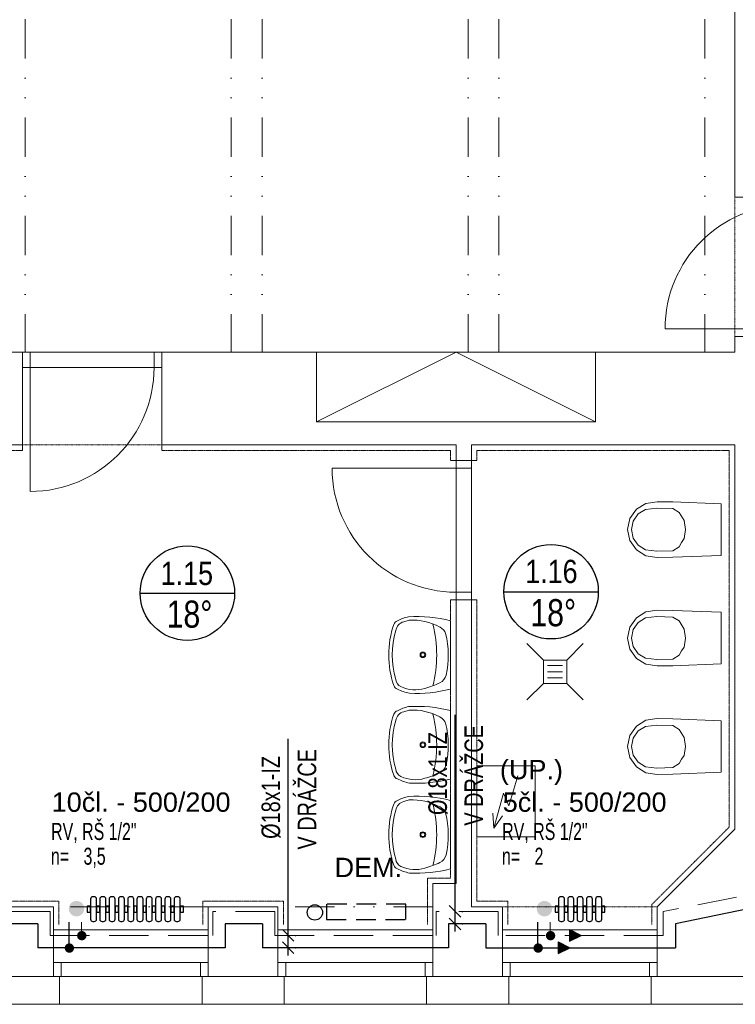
# Model space of a CAD drawing. Header units: millimetres. Extents: x 2424458 to 5109721, y -2781114 to -1335434.
# Tile 56 of 59: x 2578463 to 2583084, y -1360972 to -1354617. Entities that reach past the tile are written whole.
import ezdxf
from ezdxf.enums import TextEntityAlignment as Align

# ---------------------------------------------------------------- set-up
doc = ezdxf.new("R2010")
doc.units = ezdxf.units.MM
doc.header["$LTSCALE"] = 20
doc.header["$MEASUREMENT"] = 0
for name, pattern in [('Cerchovana', [0.27, 0.15, -0.06, 0, -0.06]), ('Cerchovana 2 tecky', [0.33, 0.15, -0.06, 0, -0.06, 0, -0.06]), ('DASHED', [19.05, 12.7, -6.35]), ('DASHED2', [9.525, 6.35, -3.175]), ('DIVIDE', [31.75, 12.7, -6.35, 0, -6.35, 0, -6.35])]:
    doc.linetypes.add(name, pattern=pattern)
for name, color, linetype in [('ARMATURY', 2, 'Continuous'), ('KOTY', 2, 'Continuous'), ('OKNA + IZOLANT', 7, 'Continuous'), ('ROZVODY', 6, 'Continuous'), ('slepák', 8, 'Continuous'), ('TZB_TOP rozvody', 6, 'Continuous'), ('TZB_TOP tělesa', 6, 'Continuous'), ('UT', 6, 'Continuous'), ('Čísla místností', 7, 'Continuous')]:
    doc.layers.add(name, color=color, linetype=linetype)
doc.layers.add('TZB TEXT', color=3, linetype='Continuous', lineweight=18)
doc.styles.add('ARIEL', font='ARIAL.TTF')
doc.styles.add('ROMAN', font='ic-romans.shx')
doc.styles.add('ROMANS', font='ic-romans.shx', dxfattribs={"width": 0.8})
doc.styles.get("Standard").update_dxf_attribs({"font": 'ic-romans.shx', "width": 0.8})
doc.dimstyles.new('M50', dxfattribs={"dimtxt": 100, "dimasz": 60, "dimexe": 50, "dimexo": 150, "dimgap": 100, "dimtad": 1, "dimdec": 0, "dimzin": 0, "dimdsep": 46, "dimtxsty": 'Standard', "dimblk1": 'OBLIQUE', "dimblk2": 'OBLIQUE', "dimsah": 1, "dimcen": 0.09, "dimdle": 50, "dimclrd": 256, "dimclre": 256, "dimclrt": 256, "dimadec": 0, "dimazin": 0, "dimtfac": 1, "dimtdec": 0, "dimtofl": 0, "dimtmove": 1, "dimatfit": 3, "dimldrblk": 'OBLIQUE', "dimfxl": 1, "dimarcsym": 0})

# ---------------------------------------------------------------- blocks, each defined once
blk = doc.blocks.new('KOMPLEXNÍ OBJEKT_35')
at = {"layer": 'OKNA + IZOLANT', "color": 138, "linetype": 'Continuous', "lineweight": 13, "true_color": 0x005050, "transparency": 33554687}
for p, q in [((13.7772, -57.5967), (13.7372, -57.5967)), ((13.7372, -57.5967), (13.7372, -57.7767))]:
    blk.add_line(p, q, dxfattribs=at)
blk = doc.blocks.new('KOMPLEXNÍ OBJEKT_36')
at = {"layer": 'OKNA + IZOLANT', "color": 138, "linetype": 'Continuous', "lineweight": 13, "true_color": 0x005050, "transparency": 33554687}
for p, q in [((12.7772, -57.5967), (12.8172, -57.5967)), ((12.8172, -57.5967), (12.8172, -57.7767))]:
    blk.add_line(p, q, dxfattribs=at)
blk = doc.blocks.new('KOMPLEXNÍ OBJEKT_37')
at = {"layer": 'OKNA + IZOLANT', "color": 138, "linetype": 'Continuous', "lineweight": 13, "true_color": 0x005050, "transparency": 33554687}
for p, q in [((15.2272, -57.5967), (15.1872, -57.5967)), ((15.1872, -57.5967), (15.1872, -57.7767))]:
    blk.add_line(p, q, dxfattribs=at)
blk = doc.blocks.new('KOMPLEXNÍ OBJEKT_38')
at = {"layer": 'OKNA + IZOLANT', "color": 138, "linetype": 'Continuous', "lineweight": 13, "true_color": 0x005050, "transparency": 33554687}
for p, q in [((14.2272, -57.5967), (14.2672, -57.5967)), ((14.2672, -57.5967), (14.2672, -57.7767))]:
    blk.add_line(p, q, dxfattribs=at)
blk = doc.blocks.new('KOMPLEXNÍ OBJEKT_39')
at = {"layer": 'OKNA + IZOLANT', "color": 138, "linetype": 'Continuous', "lineweight": 13, "true_color": 0x005050, "transparency": 33554687}
for p, q in [((16.6772, -57.5967), (16.6372, -57.5967)), ((16.6372, -57.5967), (16.6372, -57.7767))]:
    blk.add_line(p, q, dxfattribs=at)
blk = doc.blocks.new('KOMPLEXNÍ OBJEKT_40')
at = {"layer": 'OKNA + IZOLANT', "color": 138, "linetype": 'Continuous', "lineweight": 13, "true_color": 0x005050, "transparency": 33554687}
for p, q in [((15.6772, -57.5967), (15.7172, -57.5967)), ((15.7172, -57.5967), (15.7172, -57.7767))]:
    blk.add_line(p, q, dxfattribs=at)
blk = doc.blocks.new('_OBLIQUE')
at = {"color": 0, "linetype": 'ByBlock'}
blk.add_line((-0.5, -0.5), (0.5, 0.5), dxfattribs=at)
blk = doc.blocks.new('*D747')
at = {"layer": 'Defpoints', "color": 0}
for p in [(2581268.7, -1360372.9), (2581274.4, -1360372.9), (2581270.9, -1360452.9)]:
    blk.add_point(p, dxfattribs=at)
at = {"layer": 'KOTY', "linetype": 'Continuous', "lineweight": -2}
for p, q in [((2581274.4, -1360372.9), (2581274.4, -1359103.5)), ((2581274.4, -1360502.9), (2581274.4, -1360322.9)), ((2581318.7, -1360372.9), (2581324.4, -1360372.9)), ((2581320.9, -1360452.9), (2581324.4, -1360452.9))]:
    blk.add_line(p, q, dxfattribs=at)
at = {"layer": 'KOTY', "lineweight": -2, "xscale": 75, "yscale": 75, "zscale": 75}
for p, rotation in [((2581274.4, -1360372.9), 270), ((2581274.4, -1360452.9), 90)]:
    blk.add_blockref('_OBLIQUE', p, dxfattribs=dict(at, rotation=rotation))
at = {"layer": 'KOTY', "lineweight": -3, "insert": (2581164.4, -1359482.6), "char_height": 120, "attachment_point": 5, "rotation": 90, "style": 'ROMANS'}
blk.add_mtext('%%c18x1-IZ', dxfattribs=at)
blk = doc.blocks.new('B')
at = {"layer": 'TZB_TOP rozvody', "lineweight": -3, "ltscale": 200}
blk.add_hatch(color=3, dxfattribs=at).paths.add_polyline_path([(32.4, 1.9, 1), (-28.8, 1.9, 1)])
blk.add_hatch(color=3, dxfattribs=at).paths.add_polyline_path([(32.4, 1.9, 1), (-28.8, 1.9, 1)])
blk = doc.blocks.new('*D752')
at = {"layer": 'Defpoints', "color": 0}
for p in [(2580191.2, -1360527.1), (2580196.9, -1360527.1), (2580193.4, -1360607.1)]:
    blk.add_point(p, dxfattribs=at)
at = {"layer": 'KOTY', "linetype": 'Continuous', "lineweight": -2}
for p, q in [((2580196.9, -1360527.1), (2580196.9, -1359257.7)), ((2580196.9, -1360657.1), (2580196.9, -1360477.1)), ((2580241.2, -1360527.1), (2580246.9, -1360527.1)), ((2580243.4, -1360607.1), (2580246.9, -1360607.1))]:
    blk.add_line(p, q, dxfattribs=at)
at = {"layer": 'KOTY', "lineweight": -2, "xscale": 75, "yscale": 75, "zscale": 75}
for p, rotation in [((2580196.9, -1360527.1), 270), ((2580196.9, -1360607.1), 90)]:
    blk.add_blockref('_OBLIQUE', p, dxfattribs=dict(at, rotation=rotation))
at = {"layer": 'KOTY', "lineweight": -3, "insert": (2580086.9, -1359636.8), "char_height": 120, "attachment_point": 5, "rotation": 90, "style": 'ROMANS'}
blk.add_mtext('%%c18x1-IZ', dxfattribs=at)
blk = doc.blocks.new('*U408', base_point=(16994.7, 17725.8))
at = {"linetype": 'ByBlock', "ltscale": 20}
blk.add_hatch(color=0, dxfattribs=at).paths.add_polyline_path([(16994.7, 17688.3), (17069.7, 17725.8), (16994.7, 17763.3)])
at = {"color": 0, "linetype": 'ByBlock', "lineweight": -2, "ltscale": 20}
for p, q in [((16994.7, 17688.3), (16994.7, 17763.3)), ((16994.7, 17763.3), (17069.7, 17725.8)), ((16994.7, 17688.3), (17069.7, 17725.8))]:
    blk.add_line(p, q, dxfattribs=at)

msp = doc.modelspace()

# ---------------------------------------------------------------- hatches: boundary and pattern name
at = {"layer": 'UT'}
for points in [[(2578830, -1360404.8, 1), (2578830, -1360304.8, 1)], [(2581852.1, -1360404.8, 1), (2581852.1, -1360304.8, 1)]]:
    msp.add_hatch(color=3, dxfattribs=at).paths.add_polyline_path(points)

# ---------------------------------------------------------------- linework, layer by layer
at = {"layer": 'ROZVODY', "color": 2, "linetype": 'Continuous'}
msp.add_circle((2580369.1, -1360379.1), 49.3, dxfattribs=at)
at = {"layer": 'slepák', "linetype": 'DIVIDE', "lineweight": 13, "transparency": 33554687}
for p, q in [((2578498.2, -1350802.1), (2578498.2, -1356762.1)), ((2579828.2, -1350802.1), (2579828.2, -1356762.1)), ((2580028.2, -1350802.1), (2580028.2, -1356762.1)), ((2581358.2, -1350802.1), (2581358.2, -1356762.1)), ((2581558.2, -1350802.1), (2581558.2, -1356762.1)), ((2582888.2, -1350802.1), (2582888.2, -1356762.1)), ((2579680.7, -1360342.1), (2578680.7, -1360342.1)), ((2581130.7, -1360342.1), (2580130.7, -1360342.1))]:
    msp.add_line(p, q, dxfattribs=at)
at = {"layer": 'slepák', "linetype": 'Continuous', "lineweight": 13, "transparency": 33554687}
for p, q in [((2583080.7, -1350802.1), (2583080.7, -1355762.1)), ((2583080.7, -1355762.1), (2583530.7, -1355762.1)), ((2583430.7, -1356612.1), (2582630.7, -1356612.1)), ((2583080.7, -1356662.1), (2583530.7, -1356662.1)), ((2583080.7, -1356662.1), (2583080.7, -1356762.1)), ((2578480.7, -1356762.1), (2577480.7, -1356762.1)), ((2578480.7, -1357362.1), (2578480.7, -1356762.1)), ((2578480.7, -1356762.1), (2579380.7, -1356762.1)), ((2578530.7, -1356862.1), (2578530.7, -1356762.1)), ((2579330.7, -1356862.1), (2579330.7, -1356762.1)), ((2580380.7, -1356762.1), (2579380.7, -1356762.1)), ((2579380.7, -1357362.1), (2579380.7, -1356762.1)), ((2580380.7, -1357212.1), (2580380.7, -1356762.1)), ((2580380.7, -1356762.1), (2582180.7, -1356762.1)), ((2580380.7, -1357212.1), (2581280.7, -1356762.1)), ((2581280.7, -1356762.1), (2582180.7, -1357212.1)), ((2583080.7, -1356762.1), (2582180.7, -1356762.1)), ((2582180.7, -1357212.1), (2582180.7, -1356762.1)), ((2578480.7, -1356862.1), (2579380.7, -1356862.1)), ((2578530.7, -1356862.1), (2578530.7, -1357662.1)), ((2582180.7, -1357212.1), (2580380.7, -1357212.1)), ((2578480.7, -1357362.1), (2578330.7, -1357362.1)), ((2578480.7, -1357362.1), (2578480.7, -1357397.1)), ((2581280.7, -1357362.1), (2579380.7, -1357362.1)), ((2579380.7, -1357397.1), (2579380.7, -1357362.1)), ((2581280.7, -1357362.1), (2581280.7, -1357462.1)), ((2583080.7, -1357362.1), (2581380.7, -1357362.1)), ((2581380.7, -1357362.1), (2581380.7, -1357462.1)), ((2583080.7, -1357362.1), (2583080.7, -1359842.1)), ((2581280.7, -1357512.1), (2580480.7, -1357512.1)), ((2581280.7, -1357462.1), (2581245.7, -1357462.1)), ((2581380.7, -1357462.1), (2581280.7, -1357462.1)), ((2581280.7, -1358362.1), (2581280.7, -1357462.1)), ((2581380.7, -1357512.1), (2581280.7, -1357512.1)), ((2581380.7, -1358362.1), (2581380.7, -1357462.1)), ((2581380.7, -1357462.1), (2581415.7, -1357462.1)), ((2582445.3, -1357777.4), (2582507.2, -1357739.1)), ((2582505.3, -1357778.1), (2582578.2, -1357769.8)), ((2582507.2, -1357739.1), (2582579.2, -1357728.4)), ((2582578.2, -1357769.8), (2582681.2, -1357772.4)), ((2582579.2, -1357728.4), (2582681.8, -1357729.7)), ((2582681.2, -1357772.4), (2582721.8, -1357798.2)), ((2582681.8, -1357729.7), (2582993.9, -1357741.9)), ((2582993.9, -1357741.9), (2582993.9, -1358074.9)), ((2582403.6, -1357837.1), (2582445.3, -1357777.4)), ((2582425.5, -1357853.5), (2582457.6, -1357807.6)), ((2582457.6, -1357807.6), (2582505.3, -1357778.1)), ((2582721.8, -1357798.2), (2582753.8, -1357850.1)), ((2582388.9, -1357908.4), (2582403.6, -1357837.1)), ((2582414.2, -1357908.4), (2582425.5, -1357853.5)), ((2582753.8, -1357850.1), (2582763.5, -1357908.4)), ((2582403.6, -1357979.7), (2582388.9, -1357908.4)), ((2582425.5, -1357963.3), (2582414.2, -1357908.4)), ((2582457.6, -1358009.2), (2582425.5, -1357963.3)), ((2582763.5, -1357908.4), (2582753.8, -1357966.7)), ((2582445.3, -1358039.4), (2582403.6, -1357979.7)), ((2582505.3, -1358038.8), (2582457.6, -1358009.2)), ((2582721.8, -1358018.6), (2582681.2, -1358044.4)), ((2582737, -1357991), (2582721.8, -1358018.6)), ((2582753.8, -1357966.7), (2582737, -1357991)), ((2582507.2, -1358077.7), (2582445.3, -1358039.4)), ((2582578.2, -1358047), (2582505.3, -1358038.8)), ((2582579.2, -1358088.4), (2582507.2, -1358077.7)), ((2582681.2, -1358044.4), (2582578.2, -1358047)), ((2582681.8, -1358087.2), (2582579.2, -1358088.4)), ((2582993.9, -1358074.9), (2582681.8, -1358087.2)), ((2581380.7, -1358312.1), (2581280.7, -1358312.1)), ((2581280.7, -1358362.1), (2581245.7, -1358362.1)), ((2581380.7, -1358362.1), (2581280.7, -1358362.1)), ((2581280.7, -1358362.1), (2581280.7, -1360192.1)), ((2581380.7, -1358362.1), (2581380.7, -1360342.1)), ((2581380.7, -1358362.1), (2581415.7, -1358362.1)), ((2582445.3, -1358477.4), (2582507.2, -1358439.1)), ((2582505.3, -1358478.1), (2582578.2, -1358469.8)), ((2582507.2, -1358439.1), (2582579.2, -1358428.4)), ((2582578.2, -1358469.8), (2582681.2, -1358472.4)), ((2582579.2, -1358428.4), (2582681.8, -1358429.7)), ((2582681.8, -1358429.7), (2582993.9, -1358441.9)), ((2582993.9, -1358441.9), (2582993.9, -1358774.9)), ((2580978, -1358493.2), (2580943.3, -1358503.4)), ((2581245.7, -1358938.1), (2581245.7, -1358496.3)), ((2582403.6, -1358537.1), (2582445.3, -1358477.4)), ((2582425.5, -1358553.5), (2582457.6, -1358507.6)), ((2582457.6, -1358507.6), (2582505.3, -1358478.1)), ((2582681.2, -1358472.4), (2582721.8, -1358498.2)), ((2582721.8, -1358498.2), (2582753.8, -1358550.1)), ((2581178.5, -1358538.5), (2581176.6, -1358537.5)), ((2582388.9, -1358608.4), (2582403.6, -1358537.1)), ((2582414.2, -1358608.4), (2582425.5, -1358553.5)), ((2582753.8, -1358550.1), (2582763.5, -1358608.4)), ((2581845.5, -1358750.6), (2581738.2, -1358643.3)), ((2581995.5, -1358750.6), (2582102.7, -1358643.3)), ((2582403.6, -1358679.7), (2582388.9, -1358608.4)), ((2582425.5, -1358663.3), (2582414.2, -1358608.4)), ((2582763.5, -1358608.4), (2582753.8, -1358666.7)), ((2582445.3, -1358739.4), (2582403.6, -1358679.7)), ((2582457.6, -1358709.2), (2582425.5, -1358663.3)), ((2582505.3, -1358738.8), (2582457.6, -1358709.2)), ((2582721.8, -1358718.6), (2582681.2, -1358744.4)), ((2582737, -1358691), (2582721.8, -1358718.6)), ((2582753.8, -1358666.7), (2582737, -1358691)), ((2581872.5, -1358785.6), (2581968.5, -1358785.6)), ((2582507.2, -1358777.7), (2582445.3, -1358739.4)), ((2582578.2, -1358747), (2582505.3, -1358738.8)), ((2582579.2, -1358788.4), (2582507.2, -1358777.7)), ((2582681.2, -1358744.4), (2582578.2, -1358747)), ((2582681.8, -1358787.2), (2582579.2, -1358788.4)), ((2582993.9, -1358774.9), (2582681.8, -1358787.2)), ((2581872.5, -1358825.6), (2581968.5, -1358825.6)), ((2581738.2, -1359007.8), (2581845.5, -1358900.6)), ((2581872.5, -1358865.6), (2581968.5, -1358865.6)), ((2582102.7, -1359007.8), (2581995.5, -1358900.6)), ((2580978, -1359073.2), (2580943.3, -1359083.4)), ((2581245.7, -1359518.1), (2581245.7, -1359076.3)), ((2581178.5, -1359118.5), (2581176.6, -1359117.5)), ((2582445.3, -1359177.4), (2582507.2, -1359139.1)), ((2582505.3, -1359178.1), (2582578.2, -1359169.8)), ((2582507.2, -1359139.1), (2582579.2, -1359128.4)), ((2582578.2, -1359169.8), (2582681.2, -1359172.4)), ((2582579.2, -1359128.4), (2582681.8, -1359129.7)), ((2582681.8, -1359129.7), (2582993.9, -1359141.9)), ((2582993.9, -1359141.9), (2582993.9, -1359474.9)), ((2582403.6, -1359237.1), (2582445.3, -1359177.4)), ((2582425.5, -1359253.5), (2582457.6, -1359207.6)), ((2582457.6, -1359207.6), (2582505.3, -1359178.1)), ((2582681.2, -1359172.4), (2582721.8, -1359198.2)), ((2582721.8, -1359198.2), (2582753.8, -1359250.1)), ((2582388.9, -1359308.4), (2582403.6, -1359237.1)), ((2582414.2, -1359308.4), (2582425.5, -1359253.5)), ((2582753.8, -1359250.1), (2582763.5, -1359308.4)), ((2582403.6, -1359379.7), (2582388.9, -1359308.4)), ((2582425.5, -1359363.3), (2582414.2, -1359308.4)), ((2582763.5, -1359308.4), (2582753.8, -1359366.7)), ((2582445.3, -1359439.4), (2582403.6, -1359379.7)), ((2582457.6, -1359409.2), (2582425.5, -1359363.3)), ((2582505.3, -1359438.8), (2582457.6, -1359409.2)), ((2582721.8, -1359418.6), (2582681.2, -1359444.4)), ((2582737, -1359391), (2582721.8, -1359418.6)), ((2582753.8, -1359366.7), (2582737, -1359391)), ((2582507.2, -1359477.7), (2582445.3, -1359439.4)), ((2582578.2, -1359447), (2582505.3, -1359438.8)), ((2582579.2, -1359488.4), (2582507.2, -1359477.7)), ((2582681.2, -1359444.4), (2582578.2, -1359447)), ((2582681.8, -1359487.2), (2582579.2, -1359488.4)), ((2582993.9, -1359474.9), (2582681.8, -1359487.2)), ((2581680.5, -1359497.2), (2581621.5, -1359691)), ((2581587.5, -1359609.1), (2581524.1, -1359836.3)), ((2581621.5, -1359691), (2581587.5, -1359609.1)), ((2580978, -1359653.2), (2580943.3, -1359663.4)), ((2581245.7, -1360098.1), (2581245.7, -1359656.3)), ((2581178.5, -1359698.5), (2581176.6, -1359697.5)), ((2581524.1, -1359836.3), (2581517.5, -1359738.9)), ((2581524.1, -1359836.3), (2581580.2, -1359756.4)), ((2583080.7, -1359842.1), (2582580.7, -1360342.1)), ((2581130.7, -1360192.1), (2581130.7, -1360342.1)), ((2581280.7, -1360192.1), (2581130.7, -1360192.1)), ((2578680.7, -1360342.1), (2578330.7, -1360342.1)), ((2578680.7, -1360342.1), (2578680.7, -1360792.1)), ((2580130.7, -1360342.1), (2579680.7, -1360342.1)), ((2579680.7, -1360342.1), (2579680.7, -1360792.1)), ((2580130.7, -1360342.1), (2580130.7, -1360792.1)), ((2581130.7, -1360342.1), (2581130.7, -1360792.1)), ((2581580.7, -1360342.1), (2581380.7, -1360342.1)), ((2581580.7, -1360342.1), (2581580.7, -1360792.1)), ((2582580.7, -1360342.1), (2582580.7, -1360792.1)), ((2579680.7, -1360492.1), (2578680.7, -1360492.1)), ((2581130.7, -1360492.1), (2580130.7, -1360492.1)), ((2582580.7, -1360492.1), (2581580.7, -1360492.1)), ((2579680.7, -1360702.1), (2578680.7, -1360702.1)), ((2578730.7, -1360702.1), (2578730.7, -1360792.1)), ((2579630.7, -1360702.1), (2579630.7, -1360792.1)), ((2581130.7, -1360702.1), (2580130.7, -1360702.1)), ((2580180.7, -1360702.1), (2580180.7, -1360792.1)), ((2581080.7, -1360702.1), (2581080.7, -1360792.1)), ((2582580.7, -1360702.1), (2581580.7, -1360702.1)), ((2581630.7, -1360702.1), (2581630.7, -1360792.1)), ((2582530.7, -1360702.1), (2582530.7, -1360792.1)), ((2578680.7, -1360792.1), (2578230.7, -1360792.1)), ((2579680.7, -1360792.1), (2578680.7, -1360792.1)), ((2580130.7, -1360792.1), (2579680.7, -1360792.1)), ((2581130.7, -1360792.1), (2580130.7, -1360792.1)), ((2581580.7, -1360792.1), (2581130.7, -1360792.1)), ((2582580.7, -1360792.1), (2581580.7, -1360792.1)), ((2589510.7, -1360792.1), (2582580.7, -1360792.1)), ((2578720.7, -1360972.1), (2578190.7, -1360972.1)), ((2578720.7, -1360972.1), (2579640.7, -1360972.1)), ((2580170.7, -1360972.1), (2579640.7, -1360972.1)), ((2580170.7, -1360972.1), (2581090.7, -1360972.1)), ((2581620.7, -1360972.1), (2581090.7, -1360972.1)), ((2581620.7, -1360972.1), (2582540.7, -1360972.1)), ((2589690.7, -1360972.1), (2582540.7, -1360972.1))]:
    msp.add_line(p, q, dxfattribs=at)
at = {"layer": 'slepák', "linetype": 'Cerchovana 2 tecky', "lineweight": 13, "transparency": 33554687}
for p, q in [((2583080.7, -1355762.1), (2583080.7, -1356662.1)), ((2578480.7, -1357362.1), (2579380.7, -1357362.1)), ((2582580.7, -1360342.1), (2581580.7, -1360342.1))]:
    msp.add_line(p, q, dxfattribs=at)
at = {"layer": 'slepák', "linetype": 'Cerchovana', "lineweight": 13, "transparency": 33554687}
for p, q in [((2578480.7, -1357397.1), (2578365.7, -1357397.1)), ((2581245.7, -1357397.1), (2579380.7, -1357397.1)), ((2581245.7, -1357397.1), (2581245.7, -1357462.1)), ((2581415.7, -1357397.1), (2581415.7, -1357462.1)), ((2583045.7, -1357397.1), (2581415.7, -1357397.1)), ((2583045.7, -1357397.1), (2583045.7, -1359827.6)), ((2581245.7, -1358362.1), (2581245.7, -1360157.1)), ((2581415.7, -1358362.1), (2581415.7, -1360307.1)), ((2583045.7, -1359827.6), (2582545.7, -1360327.6)), ((2581095.7, -1360157.1), (2581095.7, -1360457.1)), ((2581245.7, -1360157.1), (2581095.7, -1360157.1)), ((2578715.7, -1360307.1), (2578365.7, -1360307.1)), ((2578715.7, -1360307.1), (2578715.7, -1360457.1)), ((2579645.7, -1360307.1), (2579645.7, -1360457.1)), ((2580165.7, -1360307.1), (2579645.7, -1360307.1)), ((2580165.7, -1360307.1), (2580165.7, -1360457.1)), ((2581615.7, -1360307.1), (2581415.7, -1360307.1)), ((2581615.7, -1360307.1), (2581615.7, -1360457.1)), ((2582545.7, -1360327.6), (2582545.7, -1360457.1))]:
    msp.add_line(p, q, dxfattribs=at)
at = {"layer": 'slepák', "linetype": 'Continuous', "lineweight": 13, "transparency": 33554687}
for points in [[(2581845.5, -1358900.6), (2581995.5, -1358900.6), (2581995.5, -1358750.6), (2581845.5, -1358750.6), (2581845.5, -1358900.6)], [(2581792.2, -1359891.8), (2581415.7, -1359891.8), (2581415.7, -1359432.3), (2581792.2, -1359432.3), (2581792.2, -1359891.8)]]:
    msp.add_lwpolyline(points, close=True, dxfattribs=at)
for centre, radius in [((2581066.7, -1358717.2), 18.4), ((2581066.7, -1358717.2), 12.5), ((2581066.7, -1359297.2), 18.4), ((2581066.7, -1359297.2), 12.5), ((2581066.7, -1359877.2), 18.4), ((2581066.7, -1359877.2), 12.5)]:
    msp.add_circle(centre, radius, dxfattribs=at)
for centre, radius, start, end in [((2583430.7, -1356612.1), 800, 90, 180), ((2578530.7, -1356862.1), 800, 270, 0), ((2581280.7, -1357512.1), 800, 180, 270), ((2581034.4, -1358748.1), 283.6, 102.12319, 117.69073), ((2581029, -1359347.3), 878.1, 75.70964, 93.5342), ((2581458.8, -1358717.2), 612.6, 161.23415, 198.76585), ((2580912.9, -1358531.5), 36, 106.62386, 161.68089), ((2580959.2, -1358569), 67.5, 103.61054, 172.40729), ((2580999.3, -1358865.3), 372.7, 61.59292, 93.28475), ((2580349.6, -1358717.7), 806.2, 345.71301, 14.28699), ((2581404.8, -1358717.4), 536.1, 162.93741, 197.06259), ((2581145.6, -1358602.7), 72.1, 19.99402, 62.81779), ((2580648.2, -1358718.8), 582.4, 347.21835, 13.985), ((2581144.4, -1358830.6), 73.8, 295.88362, 346.66341), ((2580912.9, -1358903), 36, 198.34231, 253.3538), ((2580946.5, -1358871.9), 54.3, 182.91431, 247.07001), ((2580940.8, -1358412.5), 538.8, 285.01307, 295.95513), ((2581034.4, -1358686.3), 283.6, 242.30968, 259.00226), ((2581016.8, -1358731.4), 211.3, 244.37714, 287.51239), ((2581022.7, -1358051.1), 914.6, 267.34219, 284.1121), ((2581458.8, -1359297.2), 612.6, 161.23415, 198.76585), ((2580912.9, -1359111.5), 36, 106.62386, 161.68089), ((2580959.2, -1359149), 67.5, 103.61054, 172.40729), ((2581034.4, -1359328.1), 283.6, 102.12319, 117.69073), ((2581029, -1359927.3), 878.1, 75.70964, 93.5342), ((2580999.3, -1359445.3), 372.7, 61.59292, 93.28475), ((2580349.6, -1359297.7), 806.2, 345.71301, 14.28699), ((2581404.8, -1359297.4), 536.1, 162.93741, 197.06259), ((2581145.6, -1359182.7), 72.1, 19.99402, 62.81779), ((2580648.2, -1359298.8), 582.4, 347.21835, 13.985), ((2580946.5, -1359451.9), 54.3, 182.91431, 247.07001), ((2580940.8, -1358992.5), 538.8, 285.01307, 295.95513), ((2581144.4, -1359410.6), 73.8, 295.88362, 346.66341), ((2580912.9, -1359483), 36, 198.34231, 253.3538), ((2581034.4, -1359266.3), 283.6, 242.30968, 259.00226), ((2581016.8, -1359311.4), 211.3, 244.37714, 287.51239), ((2581022.7, -1358631.1), 914.6, 267.34219, 284.1121), ((2580912.9, -1359691.5), 36, 106.62386, 161.68089), ((2580959.2, -1359729), 67.5, 103.61054, 172.40729), ((2581034.4, -1359908.1), 283.6, 102.12319, 117.69073), ((2581029, -1360507.3), 878.1, 75.70964, 93.5342), ((2580999.3, -1360025.3), 372.7, 61.59292, 93.28475), ((2580349.6, -1359877.7), 806.2, 345.71301, 14.28699), ((2581458.8, -1359877.2), 612.6, 161.23415, 198.76585), ((2581404.8, -1359877.4), 536.1, 162.93741, 197.06259), ((2581145.6, -1359762.7), 72.1, 19.99402, 62.81779), ((2580648.2, -1359878.8), 582.4, 347.21835, 13.985), ((2580946.5, -1360031.9), 54.3, 182.91431, 247.07001), ((2580940.8, -1359572.5), 538.8, 285.01307, 295.95513), ((2581144.4, -1359990.6), 73.8, 295.88362, 346.66341), ((2580912.9, -1360063), 36, 198.34231, 253.3538), ((2581034.4, -1359846.3), 283.6, 242.30968, 259.00226), ((2581016.8, -1359891.4), 211.3, 244.37714, 287.51239), ((2581022.7, -1359211.1), 914.6, 267.34219, 284.1121)]:
    msp.add_arc(centre, radius, start, end, dxfattribs=at)
at = {"layer": 'TZB_TOP rozvody', "linetype": 'DASHED', "lineweight": 9}
for p, q in [((2583465.8, -1360208.6), (2582619.1, -1360372.9)), ((2578659.7, -1360373), (2578259.1, -1360372.9)), ((2578659.7, -1360527.2), (2578659.7, -1360373)), ((2580110.1, -1360373), (2579709.5, -1360372.9)), ((2579709.5, -1360527.2), (2579709.5, -1360372.9)), ((2580110.1, -1360527.2), (2580110.1, -1360373)), ((2581552.8, -1360373), (2581152.2, -1360372.9)), ((2581152.2, -1360527.2), (2581152.2, -1360372.9)), ((2581552.8, -1360527.2), (2581552.8, -1360373)), ((2582619.2, -1360527.2), (2582619.1, -1360372.9)), ((2578861.9, -1360527.2), (2578861.9, -1360441.3)), ((2581889.5, -1360527.2), (2581889.5, -1360441.3)), ((2578659.7, -1360527.2), (2579709.5, -1360527.2)), ((2580110.1, -1360527.2), (2581152.2, -1360527.2)), ((2582619.2, -1360527.2), (2581552.8, -1360527.2))]:
    msp.add_line(p, q, dxfattribs=at)
at = {"layer": 'TZB_TOP rozvody', "lineweight": -3, "ltscale": 20}
for p, q in [((2583490, -1360288.6), (2582699.1, -1360452.9)), ((2578781.9, -1360607.2), (2578781.9, -1360441.3)), ((2581809.5, -1360607.2), (2581809.5, -1360441.3)), ((2578579.7, -1360452.9), (2578339.1, -1360452.9)), ((2578579.7, -1360452.9), (2578579.7, -1360607)), ((2580030.1, -1360452.9), (2579789.5, -1360452.9)), ((2579789.5, -1360452.9), (2579789.5, -1360607.2)), ((2580030.1, -1360452.9), (2580030.1, -1360607.1)), ((2581472.8, -1360452.9), (2581232.2, -1360452.9)), ((2581232.2, -1360452.9), (2581232.2, -1360607.2)), ((2581472.8, -1360452.9), (2581472.8, -1360607.2)), ((2582699.1, -1360452.9), (2582699.1, -1360607.1)), ((2579789.5, -1360607.2), (2578579.7, -1360607)), ((2581232.2, -1360607.2), (2580030.1, -1360607.1)), ((2581472.8, -1360607.2), (2582699.1, -1360607.1))]:
    msp.add_line(p, q, dxfattribs=at)
at = {"layer": 'TZB_TOP tělesa', "color": 2, "linetype": 'DASHED2', "lineweight": -3}
msp.add_lwpolyline([(2580444.7, -1360425.4), (2580956.6, -1360425.3), (2580956.6, -1360325.3), (2580444.7, -1360325.4)], close=True, dxfattribs=at)
at = {"layer": 'UT', "color": 2}
for p, q in [((2579241.1, -1358318.6), (2579850.7, -1358318.6)), ((2581590.1, -1358309.5), (2582199.6, -1358309.5))]:
    msp.add_line(p, q, dxfattribs=at)
at = {"layer": 'UT', "color": 1}
for points in [[(2578920.4, -1360292.7), (2578920.4, -1360422.7, 0.414214), (2578935.4, -1360437.7), (2578944.4, -1360437.7, 0.414214), (2578959.4, -1360422.7), (2578959.4, -1360292.7, 0.414214), (2578944.4, -1360277.7), (2578935.4, -1360277.7, 0.414214)], [(2578980.4, -1360292.7), (2578980.4, -1360422.7, 0.414214), (2578995.4, -1360437.7), (2579004.4, -1360437.7, 0.414214), (2579019.4, -1360422.7), (2579019.4, -1360292.7, 0.414214), (2579004.4, -1360277.7), (2578995.4, -1360277.7, 0.414214)], [(2579040.4, -1360292.7), (2579040.4, -1360422.7, 0.414214), (2579055.4, -1360437.7), (2579064.4, -1360437.7, 0.414214), (2579079.4, -1360422.7), (2579079.4, -1360292.7, 0.414214), (2579064.4, -1360277.7), (2579055.4, -1360277.7, 0.414214)], [(2579100.4, -1360292.7), (2579100.4, -1360422.7, 0.414214), (2579115.4, -1360437.7), (2579124.4, -1360437.7, 0.414214), (2579139.4, -1360422.7), (2579139.4, -1360292.7, 0.414214), (2579124.4, -1360277.7), (2579115.4, -1360277.7, 0.414214)], [(2579160.4, -1360292.7), (2579160.4, -1360422.7, 0.414214), (2579175.4, -1360437.7), (2579184.4, -1360437.7, 0.414214), (2579199.4, -1360422.7), (2579199.4, -1360292.7, 0.414214), (2579184.4, -1360277.7), (2579175.4, -1360277.7, 0.414214)], [(2579220.4, -1360292.7), (2579220.4, -1360422.7, 0.414214), (2579235.4, -1360437.7), (2579244.4, -1360437.7, 0.414214), (2579259.4, -1360422.7), (2579259.4, -1360292.7, 0.414214), (2579244.4, -1360277.7), (2579235.4, -1360277.7, 0.414214)], [(2579280.4, -1360292.7), (2579280.4, -1360422.7, 0.414214), (2579295.4, -1360437.7), (2579304.4, -1360437.7, 0.414214), (2579319.4, -1360422.7), (2579319.4, -1360292.7, 0.414214), (2579304.4, -1360277.7), (2579295.4, -1360277.7, 0.414214)], [(2579340.4, -1360292.7), (2579340.4, -1360422.7, 0.414214), (2579355.4, -1360437.7), (2579364.4, -1360437.7, 0.414214), (2579379.4, -1360422.7), (2579379.4, -1360292.7, 0.414214), (2579364.4, -1360277.7), (2579355.4, -1360277.7, 0.414214)], [(2579400.4, -1360292.7), (2579400.4, -1360422.7, 0.414214), (2579415.4, -1360437.7), (2579424.4, -1360437.7, 0.414214), (2579439.4, -1360422.7), (2579439.4, -1360292.7, 0.414214), (2579424.4, -1360277.7), (2579415.4, -1360277.7, 0.414214)], [(2579460.4, -1360292.7), (2579460.4, -1360422.7, 0.414214), (2579475.4, -1360437.7), (2579484.4, -1360437.7, 0.414214), (2579499.4, -1360422.7), (2579499.4, -1360292.7, 0.414214), (2579484.4, -1360277.7), (2579475.4, -1360277.7, 0.414214)], [(2581942.5, -1360292.7), (2581942.5, -1360422.7, 0.414214), (2581957.5, -1360437.7), (2581966.5, -1360437.7, 0.414214), (2581981.5, -1360422.7), (2581981.5, -1360292.7, 0.414214), (2581966.5, -1360277.7), (2581957.5, -1360277.7, 0.414214)], [(2582002.5, -1360292.7), (2582002.5, -1360422.7, 0.414214), (2582017.5, -1360437.7), (2582026.5, -1360437.7, 0.414214), (2582041.5, -1360422.7), (2582041.5, -1360292.7, 0.414214), (2582026.5, -1360277.7), (2582017.5, -1360277.7, 0.414214)], [(2582062.5, -1360292.7), (2582062.5, -1360422.7, 0.414214), (2582077.5, -1360437.7), (2582086.5, -1360437.7, 0.414214), (2582101.5, -1360422.7), (2582101.5, -1360292.7, 0.414214), (2582086.5, -1360277.7), (2582077.5, -1360277.7, 0.414214)], [(2582122.5, -1360292.7), (2582122.5, -1360422.7, 0.414214), (2582137.5, -1360437.7), (2582146.5, -1360437.7, 0.414214), (2582161.5, -1360422.7), (2582161.5, -1360292.7, 0.414214), (2582146.5, -1360277.7), (2582137.5, -1360277.7, 0.414214)], [(2582182.5, -1360292.7), (2582182.5, -1360422.7, 0.414214), (2582197.5, -1360437.7), (2582206.5, -1360437.7, 0.414214), (2582221.5, -1360422.7), (2582221.5, -1360292.7, 0.414214), (2582206.5, -1360277.7), (2582197.5, -1360277.7, 0.414214)]]:
    msp.add_lwpolyline(points, format="xyb", close=True, dxfattribs=at)
for points in [[(2578899.4, -1360337.7), (2578899.4, -1360377.7), (2578920.4, -1360377.7), (2578920.4, -1360337.7)], [(2578959.4, -1360337.7), (2578959.4, -1360377.7), (2578980.4, -1360377.7), (2578980.4, -1360337.7)], [(2579019.4, -1360337.7), (2579019.4, -1360377.7), (2579040.4, -1360377.7), (2579040.4, -1360337.7)], [(2579079.4, -1360337.7), (2579079.4, -1360377.7), (2579100.4, -1360377.7), (2579100.4, -1360337.7)], [(2579139.4, -1360337.7), (2579139.4, -1360377.7), (2579160.4, -1360377.7), (2579160.4, -1360337.7)], [(2579199.4, -1360337.7), (2579199.4, -1360377.7), (2579220.4, -1360377.7), (2579220.4, -1360337.7)], [(2579259.4, -1360337.7), (2579259.4, -1360377.7), (2579280.4, -1360377.7), (2579280.4, -1360337.7)], [(2579319.4, -1360337.7), (2579319.4, -1360377.7), (2579340.4, -1360377.7), (2579340.4, -1360337.7)], [(2579379.4, -1360337.7), (2579379.4, -1360377.7), (2579400.4, -1360377.7), (2579400.4, -1360337.7)], [(2579439.4, -1360337.7), (2579439.4, -1360377.7), (2579460.4, -1360377.7), (2579460.4, -1360337.7)], [(2579499.4, -1360337.7), (2579499.4, -1360377.7), (2579520.4, -1360377.7), (2579520.4, -1360337.7)], [(2581921.5, -1360337.7), (2581921.5, -1360377.7), (2581942.5, -1360377.7), (2581942.5, -1360337.7)], [(2581981.5, -1360337.7), (2581981.5, -1360377.7), (2582002.5, -1360377.7), (2582002.5, -1360337.7)], [(2582041.5, -1360337.7), (2582041.5, -1360377.7), (2582062.5, -1360377.7), (2582062.5, -1360337.7)], [(2582101.5, -1360337.7), (2582101.5, -1360377.7), (2582122.5, -1360377.7), (2582122.5, -1360337.7)], [(2582161.5, -1360337.7), (2582161.5, -1360377.7), (2582182.5, -1360377.7), (2582182.5, -1360337.7)], [(2582221.5, -1360337.7), (2582221.5, -1360377.7), (2582242.5, -1360377.7), (2582242.5, -1360337.7)]]:
    msp.add_lwpolyline(points, close=True, dxfattribs=at)
at = {"layer": 'UT', "color": 2}
for centre in [(2579545.9, -1358318.6), (2581894.9, -1358309.5)]:
    msp.add_circle(centre, 304.8, dxfattribs=at)

# ---------------------------------------------------------------- block references
at = {"layer": 'slepák', "linetype": 'Continuous', "lineweight": 13, "transparency": 33554687, "xscale": 1000, "yscale": 1000, "zscale": 1000}
for name in ['KOMPLEXNÍ OBJEKT_36', 'KOMPLEXNÍ OBJEKT_35', 'KOMPLEXNÍ OBJEKT_38', 'KOMPLEXNÍ OBJEKT_37', 'KOMPLEXNÍ OBJEKT_40', 'KOMPLEXNÍ OBJEKT_39']:
    msp.add_blockref(name, (2565903.6, -1303195.4), dxfattribs=at)
at = {"layer": 'TZB_TOP rozvody', "color": 3, "lineweight": -3, "ltscale": 200, "xscale": -1, "rotation": 180.0014850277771}
for p in [(2582014.4, -1360527.2), (2581940.9, -1360607.2)]:
    msp.add_blockref('*U408', p, dxfattribs=at)
at = {"layer": 'UT', "lineweight": -3, "xscale": -1, "rotation": 180}
for p in [(2578861.9, -1360527.2), (2581889.5, -1360527.2), (2578781.9, -1360607.2), (2581809.5, -1360607.2)]:
    msp.add_blockref('B', p, dxfattribs=at)

# ---------------------------------------------------------------- texts
at = {"layer": 'ARMATURY', "color": 3, "style": 'ARIEL', "width": 0.8}
for p in [(2579411.6, -1358593.7), (2581760.5, -1358584.6)]:
    msp.add_text('18°', height=175, dxfattribs=at).set_placement(p, align=Align.BOTTOM_LEFT)
at = {"layer": 'KOTY', "lineweight": -3, "char_height": 120, "width": 748.571, "attachment_point": 5, "rotation": 90, "style": 'ROMANS'}
for insert in [(2581396.3, -1359494.6), (2580318.8, -1359648.8)]:
    msp.add_mtext('V DRÁŽCE', dxfattribs=dict(at, insert=insert))
at = {"layer": 'TZB TEXT', "style": 'ARIEL'}
for s, p in [('(UP.)', (2581564.1, -1359557.2)), ('10čl. - 500/200', (2578669.5, -1359767.3)), ('5čl. - 500/200', (2581582.5, -1359767.3)), ('DEM.', (2580496.6, -1360188.6))]:
    msp.add_text(s, height=125, dxfattribs=at).set_placement(p, align=Align.BOTTOM_LEFT)
at = {"layer": 'TZB TEXT', "style": 'ROMAN', "width": 0.7}
for s, p in [('RV, RŠ 1/2"', (2578665.8, -1359944.6)), ('RV, RŠ 1/2"', (2581578.8, -1359944.6)), ('n=', (2578664.6, -1360104.4)), ('3,5', (2578875, -1360104.4)), ('n=', (2581577.6, -1360104.4)), ('2', (2581788, -1360104.4))]:
    msp.add_text(s, height=110, dxfattribs=at).set_placement(p, align=Align.BOTTOM_LEFT)
at = {"layer": 'Čísla místností', "color": 7, "char_height": 150, "attachment_point": 1, "style": 'ARIEL'}
for s, insert in [('\\W0.83;1.15', (2579373.3, -1358116)), ('\\W0.83;1.16', (2581727.5, -1358103.2))]:
    msp.add_mtext(s, dxfattribs=dict(at, insert=insert))

# ---------------------------------------------------------------- dimensions: what is measured, and where the dimension line sits
at = {"layer": 'KOTY', "linetype": 'Continuous', "lineweight": -3}
for base, p1, p2, picture, middle in [((2581274.4, -1360372.9), (2581270.9, -1360452.9), (2581268.7, -1360372.9), '*D747', (2581274.4, -1359482.6)), ((2580196.9, -1360527.1), (2580193.4, -1360607.1), (2580191.2, -1360527.1), '*D752', (2580196.9, -1359636.8))]:
    dim = msp.add_linear_dim(base=base, p1=p1, p2=p2, angle=90, text='%%c18x1-IZ', dimstyle='M50', override={"dimscale": 1, "dimtxt": 120, "dimasz": 75, "dimexe": 50, "dimexo": 50, "dimgap": 50, "dimtxsty": 'ROMANS'}, dxfattribs=at)
    dim.commit()
    dim.dimension.update_dxf_attribs({"geometry": picture, "text_midpoint": middle, "dimtype": 160})

doc.saveas('drawing.dxf')
